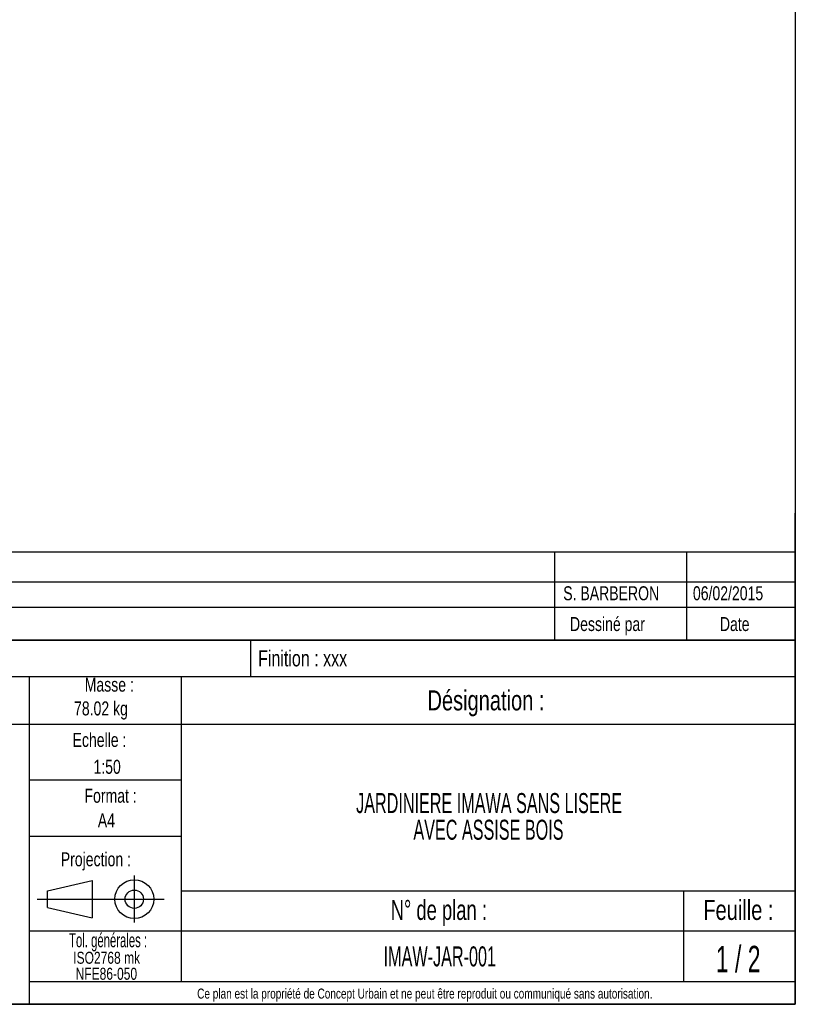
# Model space of a CAD drawing. Header units: millimetres. Extents: x 500 to 14350, y 500 to 12882.
# Tile 7 of 8: x 9217 to 14350, y 500 to 7014. Entities that reach past the tile are written whole.
import ezdxf

# ---------------------------------------------------------------- set-up
doc = ezdxf.new("R2010")
doc.units = ezdxf.units.MM
doc.header["$LTSCALE"] = 50
doc.layers.add('FORMAT', color=7, linetype='Continuous')
doc.styles.add('SLDTEXTSTYLE0', font='TXT', dxfattribs={"width": 0.605})
doc.styles.add('SLDTEXTSTYLE1', font='TXT', dxfattribs={"width": 0.75})
doc.styles.add('SLDTEXTSTYLE4', font='TXT', dxfattribs={"width": 0.65})
doc.styles.add('SLDTEXTSTYLE5', font='TXT', dxfattribs={"width": 0.6875})

# ---------------------------------------------------------------- blocks, each defined once
blk = doc.blocks.new('SW_NOTE_0')
at = {"layer": 'FORMAT', "color": 0, "char_height": 132.292, "attachment_point": 2, "style": 'SLDTEXTSTYLE0'}
for s, insert in [('JARDINIERE IMAWA SANS LISERE', (1494.5, 170.5)), ('AVEC ASSISE BOIS', (1490.1, -5.9))]:
    blk.add_mtext(s, dxfattribs=dict(at, insert=insert))
blk = doc.blocks.new('SW_NOTE_0_1')
at = {"layer": 'FORMAT', "color": 0, "char_height": 79.38, "attachment_point": 2, "style": 'SLDTEXTSTYLE1'}
for s, insert in [('ISO2768 mk', (289, 102.3)), ('NFE86-050', (286.8, -3.5))]:
    blk.add_mtext(s, dxfattribs=dict(at, insert=insert))

msp = doc.modelspace()

# ---------------------------------------------------------------- linework, layer by layer
at = {"layer": 'FORMAT', "color": 7}
for p, q in [((14350, 10000), (14350, 500)), ((14350, 2909.013), (14350, 3750)), ((14350, 3750), (14350, 3294.411)), ((7812.048, 3494.411), (14350, 3494.411)), ((13633.099, 3294.411), (13633.099, 3494.411)), ((14350, 3294.411), (14350, 3494.411)), ((7812.048, 3294.411), (14350, 3294.411)), ((7812.048, 3294.411), (14350, 3294.411)), ((13633.099, 2909.013), (13633.099, 3294.411)), ((7812.048, 3128.206), (14350, 3128.206)), ((14350, 2909.013), (7812.048, 2909.013)), ((7812.048, 2909.013), (14350, 2909.013)), ((10745.131, 2909.013), (10745.131, 2668.911)), ((14350, 500), (14350, 2909.013)), ((7812.048, 2668.911), (14350, 2668.911)), ((9280.54, 2668.911), (9280.54, 500)), ((10286.071, 2668.911), (10286.071, 651.032)), ((7812.048, 2354.196), (10286.071, 2354.196)), ((10286.071, 2354.196), (14350, 2354.196)), ((9280.54, 1984.64), (10286.071, 1984.64)), ((9280.54, 1611.61), (10286.071, 1611.61)), ((9401.607, 1250.407), (9696.519, 1318.353)), ((9696.519, 1318.353), (9696.519, 1072.593)), ((9696.519, 1318.353), (9696.519, 1072.593)), ((9975.528, 1351.156), (9975.528, 1041.23)), ((9401.607, 1140.538), (9401.607, 1250.407)), ((10286.071, 1250.92), (14350, 1250.92)), ((13610.322, 1250.92), (13610.322, 651.032)), ((9333.662, 1195.473), (10172.136, 1195.473)), ((9401.607, 1140.538), (9696.519, 1072.593)), ((9280.54, 985.695), (14350, 985.695)), ((9280.54, 651.032), (14350, 651.032)), ((500, 500), (14350, 500)), ((14350, 500), (7812.048, 500))]:
    msp.add_line(p, q, dxfattribs=at)
at = {"layer": 'FORMAT'}
msp.add_line((12755.261, 3494.411), (12755.261, 2909.013), dxfattribs=at)
at = {"layer": 'FORMAT', "color": 7}
for radius in [128.695, 60.717]:
    msp.add_circle((9975.528, 1195.473), radius, dxfattribs=at)

# ---------------------------------------------------------------- block references
at = {"layer": 'FORMAT'}
for name, p in [('SW_NOTE_0', (10829.195, 1726.986)), ('SW_NOTE_0_1', (9503.662, 745.265))]:
    msp.add_blockref(name, p, dxfattribs=at)

# ---------------------------------------------------------------- texts
for s, insert, char_height, attachment_point, style in [('S. BARBERON', (12814.157, 3265.627), 92.60417, 1, 'SLDTEXTSTYLE1'), ('06/02/2015', (13672.428, 3265.627), 92.6042, 1, 'SLDTEXTSTYLE1'), ('Dessiné par', (12859.001, 3062.06), 92.60417, 1, 'SLDTEXTSTYLE1'), ('Date', (13850.948, 3062.06), 92.6042, 1, 'SLDTEXTSTYLE1'), ('Finition : xxx', (10794.471, 2841.554), 105.83333, 1, 'SLDTEXTSTYLE1'), ('Masse :', (9809.951, 2660.953), 92.6042, 2, 'SLDTEXTSTYLE1'), ('Désignation :', (12302.869, 2576.955), 132.29167, 2, 'SLDTEXTSTYLE1'), ('78.02 kg', (9576.859, 2503.696), 92.6042, 1, 'SLDTEXTSTYLE1'), ('Echelle :', (9567.08, 2295.235), 92.6042, 1, 'SLDTEXTSTYLE1'), ('1:50', (9705.218, 2117.422), 92.6042, 1, 'SLDTEXTSTYLE1'), ('Format :', (9818.762, 1926.222), 92.6042, 2, 'SLDTEXTSTYLE1'), ('A4', (9790.888, 1762.962), 92.6042, 2, 'SLDTEXTSTYLE1'), ('Projection :', (9489.052, 1505.689), 92.60417, 1, 'SLDTEXTSTYLE1'), ('N° de plan :', (11990.797, 1190.493), 132.29167, 2, 'SLDTEXTSTYLE5'), ('Feuille :', (13973.522, 1190.493), 132.2917, 2, 'SLDTEXTSTYLE1'), ('Tol. générales :', (9801.995, 970.111), 92.60417, 2, 'SLDTEXTSTYLE0'), ('IMAW-JAR-001', (11997.335, 883.104), 132.29167, 2, 'SLDTEXTSTYLE0'), ('1 / 2', (13971.812, 886.792), 175, 2, 'SLDTEXTSTYLE4'), ('Ce plan est la propriété de Concept Urbain et ne peut être reproduit ou communiqué sans autorisation.', (11898.035, 604.132), 66.145833, 2, 'SLDTEXTSTYLE1')]:
    msp.add_mtext(s, dxfattribs=dict(at, insert=insert, char_height=char_height, attachment_point=attachment_point, style=style))

doc.saveas('drawing.dxf')
